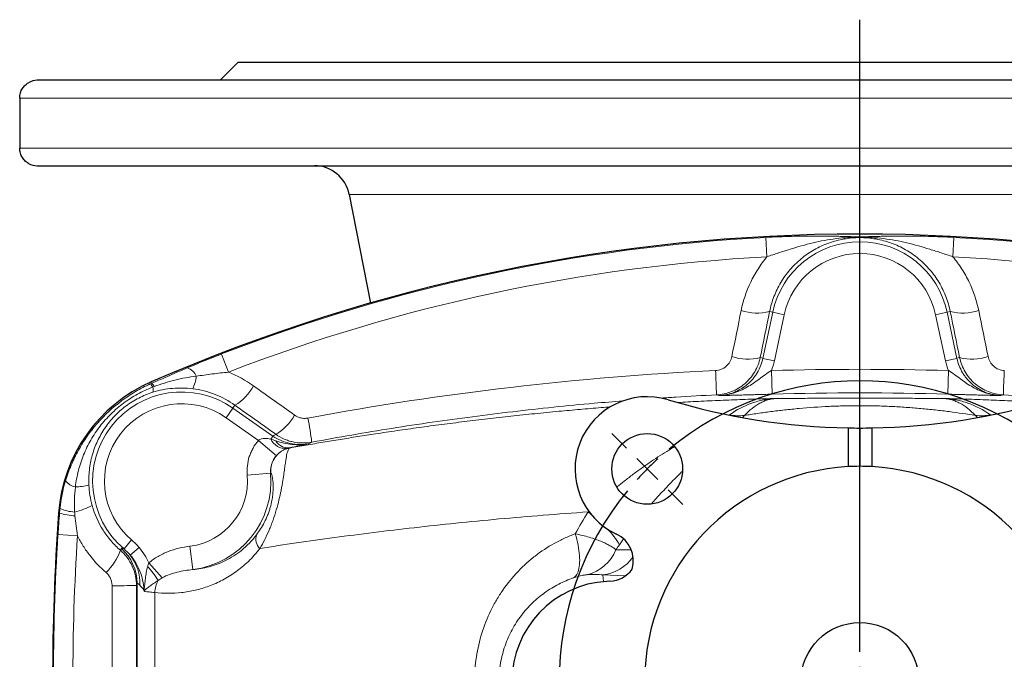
# Model space of a CAD drawing. Header units: millimetres. Extents: x -342 to 561, y -507 to 471.
# Tile 2 of 15: x -336 to -169, y -393 to -284. Entities that reach past the tile are written whole.
import ezdxf

# ---------------------------------------------------------------- set-up
doc = ezdxf.new("R2010")
doc.units = ezdxf.units.MM
doc.layers.add('FORMAT', color=7, linetype='Continuous')

# ---------------------------------------------------------------- blocks, each defined once
blk = doc.blocks.new('SW_CENTERMARKSYMBOL_2')
at = {"layer": 'FORMAT', "color": 0}
blk.add_line((0, 5), (0, 112.29), dxfattribs=at)
blk = doc.blocks.new('SW_CENTERMARKSYMBOL_3')
at = {"layer": 'FORMAT', "color": 0}
for p, q in [((-75.66, 3.54), (-78.14, 6.01)), ((3.54, 3.54), (6.01, 6.01)), ((-72.12, 0), (-73.89, 1.77)), ((-36.06, -31.06), (-36.06, 2.5)), ((0, 0), (1.77, 1.77)), ((-72.12, 0), (-70.36, -1.77)), ((0, 0), (-1.77, -1.77)), ((-68.59, -3.54), (-66.11, -6.01)), ((-3.54, -3.54), (-6.01, -6.01)), ((-36.06, -36.06), (-36.06, -33.56)), ((-41.06, -36.06), (-74.62, -36.06)), ((-36.06, -36.06), (-38.56, -36.06)), ((-36.06, -36.06), (-36.06, -38.56)), ((-36.06, -36.06), (-33.56, -36.06)), ((-31.06, -36.06), (2.5, -36.06)), ((-36.06, -41.06), (-36.06, -74.62)), ((-68.59, -68.59), (-66.11, -66.11)), ((-3.54, -68.59), (-6.01, -66.11)), ((-72.12, -72.12), (-70.36, -70.36)), ((0, -72.12), (-1.77, -70.36)), ((-72.12, -72.12), (-73.89, -73.89)), ((0, -72.12), (1.77, -73.89)), ((-75.66, -75.66), (-78.14, -78.14)), ((3.54, -75.66), (6.01, -78.14))]:
    blk.add_line(p, q, dxfattribs=at)
for start, end in [(50.6172, 129.3828), (132.1914, 135), (45, 47.8086), (135, 137.8086), (42.1914, 45), (140.6172, 219.3828), (320.6172, 39.3828), (222.1914, 225), (315, 317.8086), (225, 227.8086), (312.1914, 315), (230.6172, 309.3828)]:
    blk.add_arc((-36.06, -36.06), 51, start, end, dxfattribs=at)

msp = doc.modelspace()

# ---------------------------------------------------------------- linework, layer by layer
at = {"color": 7, "linetype": 'Continuous', "lineweight": 25}
for p, q in [((-299.47, -291.77), (-302.47, -294.77)), ((-88.47, -291.77), (-299.47, -291.77)), ((-54.47, -294.77), (-333.47, -294.77)), ((-336.46, -297.77), (-336.46, -306.27)), ((-333.47, -309.27), (-54.47, -309.27)), ((-280.58, -314.12), (-276.99, -332.56)), ((-195.97, -353.75), (-195.97, -360.32)), ((-193.97, -353.77), (-193.97, -360.27)), ((-191.97, -353.75), (-191.97, -360.32)), ((-236.37, -379.77), (-236.85, -379.79))]:
    msp.add_line(p, q, dxfattribs=at)
at = {"color": 8, "linetype": 'Continuous', "lineweight": 18}
for p, q in [((-336.46, -297.77), (-51.47, -297.77)), ((-51.47, -306.27), (-336.46, -306.27)), ((-107.35, -314.12), (-280.58, -314.12)), ((-209.73, -324.72), (-209.91, -321.43)), ((-193.97, -321.38), (-193.97, -321.31)), ((-178.2, -324.72), (-178.02, -321.43)), ((-208.75, -334.12), (-210.42, -341.95)), ((-208.75, -334.12), (-209.28, -334.01)), ((-208.75, -334.12), (-206.8, -334.54)), ((-208.46, -342.36), (-206.8, -334.54)), ((-179.18, -334.12), (-181.13, -334.54)), ((-179.47, -342.36), (-181.13, -334.54)), ((-179.18, -334.12), (-178.65, -334.01)), ((-179.18, -334.12), (-177.51, -341.95)), ((-301.05, -344.29), (-302.24, -341.21)), ((-210.42, -341.95), (-208.46, -342.36)), ((-177.51, -341.95), (-179.47, -342.36)), ((-208.97, -344.03), (-208.86, -348.03)), ((-178.96, -344.03), (-179.07, -348.03)), ((-314.14, -345.95), (-314.04, -346.17)), ((-314.14, -345.95), (-314.14, -345.95)), ((-218.29, -348.15), (-217.87, -348.27)), ((-169.64, -348.15), (-170.06, -348.27)), ((-300.29, -350.38), (-301.44, -352.02)), ((-300.29, -350.38), (-299.95, -349.9)), ((-293.51, -355.13), (-300.29, -350.38)), ((-301.44, -352.02), (-295.95, -355.86)), ((-216.09, -351.54), (-216.12, -351.56)), ((-213.87, -351.98), (-213.54, -351.64)), ((-174.05, -351.99), (-174.39, -351.64)), ((-293.51, -355.13), (-293.88, -355.65)), ((-292.93, -358.47), (-295.95, -355.86)), ((-290.67, -357.16), (-290.75, -357.14)), ((-287.43, -356.44), (-286.94, -356.18)), ((-293.89, -361.44), (-297.87, -361.79)), ((-293.89, -361.44), (-293.88, -361.44)), ((-329.85, -368.18), (-329.7, -368.2)), ((-329.85, -368.18), (-329.85, -368.18)), ((-239.93, -367.9), (-240.05, -368.01)), ((-326.66, -372.06), (-329.96, -371.86)), ((-318.76, -374.28), (-317.47, -372.76)), ((-307.09, -377.79), (-307.59, -373.82)), ((-234.76, -373.58), (-234.04, -372.6)), ((-319.22, -374.21), (-319.37, -374.52)), ((-317.72, -375.32), (-316.2, -374.04)), ((-312.28, -379.2), (-314.55, -376.67)), ((-237.55, -378.7), (-237.45, -379.83)), ((-237.55, -378.7), (-233.75, -378.85)), ((-316.55, -413.38), (-316.55, -380.16)), ((-313.54, -381.68), (-313.54, -411.85))]:
    msp.add_line(p, q, dxfattribs=at)
at = {"color": 8, "linetype": 'Continuous', "lineweight": 18, "flags": 128}
for points in [[(-239.54, -368.43), (-239.59, -368.39), (-240.05, -368.01)], [(-242.23, -371.72), (-242.1, -372.2), (-241.97, -372.68), (-241.86, -373.15), (-241.76, -373.62), (-241.68, -374.08), (-241.61, -374.53), (-241.56, -374.97), (-241.52, -375.4), (-241.5, -375.81), (-241.49, -376.21), (-241.5, -376.58), (-241.52, -376.94), (-241.56, -377.28), (-241.61, -377.6), (-241.68, -377.89), (-241.76, -378.16), (-241.86, -378.4), (-241.97, -378.62), (-242.09, -378.81), (-242.23, -378.97), (-242.37, -379.1), (-242.53, -379.2)], [(-316.66, -380.5), (-316.64, -380.43), (-316.55, -380.16)]]:
    msp.add_lwpolyline(points, dxfattribs=at)
at = {"color": 7, "linetype": 'Continuous', "lineweight": 25}
for centre, radius in [((-230.03, -360.71), 6), ((-193.97, -396.77), 10)]:
    msp.add_circle(centre, radius, dxfattribs=at)
for centre, radius, start, end in [((-333.47, -297.77), 3, 90, 120.0407), ((-333.47, -306.27), 3, 239.9434, 270), ((-286.47, -315.27), 6, 11, 90), ((-193.97, -621.17), 300.31, 66.4115, 113.5885), ((-303.61, -370.06), 26.31, 113.5885, 175.9053), ((-230.03, -360.71), 12.25, 73.2398, 244.7499), ((-193.97, -240.96), 112.81, 253.2398, 268.9841), ((-193.97, -240.96), 112.81, 271.0159, 286.7602), ((-193.97, -240.96), 112.81, 268.9841, 270), ((-193.97, -240.96), 112.81, 270, 271.0159), ((-193.97, -396.77), 36.5, 93.1411, 266.8589), ((-193.97, -396.77), 36.5, 90, 93.1411), ((-193.97, -396.77), 36.5, 86.8589, 90), ((-193.97, -396.77), 36.5, 273.1411, 86.8589), ((69.43, -396.77), 400.31, 175.9053, 184.0947), ((-237.39, -376.31), 5, 343.6015, 64.7499), ((-236.63, -374.77), 5, 273, 323.8944), ((-235.97, -396.77), 17, 93, 267)]:
    msp.add_arc(centre, radius, start, end, dxfattribs=at)
at = {"color": 8, "linetype": 'Continuous', "lineweight": 18}
for centre, radius, start, end in [((-193.97, -621.17), 300.31, 66.4115, 113.5885), ((-193.97, -621.17), 300.17, 93.0444, 111.1435), ((-193.97, -337.27), 15.12, 12, 168), ((-193.97, -621.17), 300.17, 68.8565, 86.9556), ((-193.97, -621.17), 296.87, 93.0444, 111.1435), ((-193.97, -337.27), 13.12, 12, 168), ((-193.97, -621.17), 296.87, 68.8565, 86.9556), ((-211.4, -325.68), 8.59, 251.648, 284.267), ((-176.53, -325.68), 8.59, 255.733, 288.352), ((-212.98, -333.48), 8.6, 251.6658, 284.2321), ((-174.95, -333.48), 8.6, 255.7679, 288.3342), ((-308.78, -345.89), 2.43, 21.6007, 72.1175), ((-193.97, -852.27), 508.46, 88.3085, 91.6915), ((-312.87, -344.35), 6.38, 334.4623, 354.2731), ((-364.5, -351.9), 146.26, 1.4723, 3.0909), ((-23.43, -351.9), 146.26, 176.9091, 178.5277), ((-303.61, -370.06), 26.31, 113.5885, 175.9053), ((-315.36, -347.5), 1.6, 24.5306, 48.9364), ((-315.36, -347.49), 1.86, 23.663, 44.9664), ((-315.39, -347.29), 1.56, 344.3997, 16.8913), ((-304.74, -342.11), 9.15, 301.5347, 330.3957), ((-308.97, -362.77), 15.12, 55, 229.6106), ((-193.97, -852.27), 504.46, 88.3085, 91.6915), ((-308.97, -362.77), 13.12, 55, 229.6106), ((-297.84, -347.03), 9.21, 301.7545, 330.3354), ((-326.15, -360.17), 39.41, 5.8131, 11.8388), ((-214.48, -342.41), 9.28, 259.9569, 275.767), ((-173.45, -342.41), 9.28, 264.233, 280.0431), ((-291.37, -354.5), 2.76, 204.7024, 274.8177), ((-289.89, -361.09), 4, 101.1009, 185.0105), ((-290.91, -354.66), 2.49, 211.04, 273.684), ((-308.97, -362.77), 11.14, 277.098, 5.04), ((-308.97, -362.77), 15.13, 277.098, 5.04), ((-326.4, -360.95), 2.89, 217.6535, 257.7484), ((-327.23, -353.35), 10.42, 271.2028, 283.9189), ((-330.26, -354.94), 13.45, 283.4189, 296.9309), ((69.43, -396.77), 400.31, 175.9053, 184.0947), ((-326.85, -359.66), 9, 251.5534, 268.5185), ((-326.8, -360.92), 7.11, 246.489, 267.2747), ((69.43, -396.77), 400.17, 176.431, 183.569), ((69.43, -396.77), 396.87, 176.431, 183.569), ((-294.13, -372.59), 2.27, 161.5502, 225.3654), ((-244.58, -378.98), 11.21, 28.8043, 46.0902), ((-328.45, -371.33), 9.62, 313.6149, 340.6559), ((-324.54, -380.17), 7.99, 0.0696, 48.2182), ((-323.82, -380.09), 7.74, 357.3083, 37.9955), ((-242.08, -371.61), 7.3, 285.2107, 337.1966), ((-238.42, -371.42), 7.33, 276.8534, 324.7881), ((-324.54, -386.37), 13.37, 30.2951, 42.9656), ((-319.95, -240.12), 140.41, 269.6574, 271.3435), ((-308.46, -381.92), 5.08, 153.043, 177.3145)]:
    msp.add_arc(centre, radius, start, end, dxfattribs=at)
for centre, major_axis, ratio, start_param, end_param in [((-358.08, -817.38), (516.21, -109.72), 0.942905, 1.484308, 1.485203), ((-29.85, -817.38), (516.21, 109.72), 0.942905, 1.656389, 1.657284), ((-114.04, -738.13), (253.72, 362.35), 0.942905, 1.072743, 1.074091), ((-303.56, -397.82), (-12.98, 17.67), 0.038842, 5.911832, 6.067213)]:
    msp.add_ellipse(centre, major_axis=major_axis, ratio=ratio, start_param=start_param, end_param=end_param, dxfattribs=at)
at = {"color": 7, "linetype": 'Continuous', "lineweight": 25}
for points, knots in [([(-336.46, -297.77), (-336.46, -297.62), (-336.45, -297.47), (-336.4, -297.18), (-336.37, -297.04), (-336.25, -296.63), (-336.13, -296.38), (-335.85, -295.94), (-335.69, -295.75), (-335.34, -295.42), (-335.16, -295.28), (-334.97, -295.17)], [0, 0, 0, 0, 0.125, 0.125, 0.25, 0.25, 0.5, 0.5, 0.75, 0.75, 1, 1, 1, 1]), ([(-334.97, -308.87), (-335.16, -308.75), (-335.34, -308.62), (-335.6, -308.38), (-335.69, -308.29), (-335.84, -308.1), (-335.92, -307.99), (-336.06, -307.77), (-336.13, -307.65), (-336.24, -307.4), (-336.29, -307.27), (-336.37, -307), (-336.4, -306.86), (-336.45, -306.57), (-336.46, -306.42), (-336.46, -306.27)], [0, 0, 0, 0, 0.25, 0.25, 0.375, 0.375, 0.5, 0.5, 0.625, 0.625, 0.75, 0.75, 0.875, 0.875, 1, 1, 1, 1]), ([(-315.37, -381.34), (-315.38, -381.29), (-315.39, -381.24), (-315.4, -381.19), (-315.4, -381.18), (-315.4, -381.17), (-315.4, -381.17)], [0.0001474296, 0.0001474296, 0.0001474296, 0.0001474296, 0.0003204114, 0.0003204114, 0.0003204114, 0.0003399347, 0.0003399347, 0.0003399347, 0.0003399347]), ([(-315.37, -381.34), (-315.36, -381.38), (-315.35, -381.41), (-315.31, -381.46), (-315.29, -381.47), (-315.27, -381.48)], [0, 0, 0, 0, 0.5, 0.5, 1, 1, 1, 1])]:
    msp.add_open_spline(points, degree=3, knots=knots, dxfattribs=at)
at = {"color": 8, "linetype": 'Continuous', "lineweight": 18}
for points, knots in [([(-193.97, -321.31), (-194.15, -321.31), (-194.33, -321.31), (-194.68, -321.31), (-194.85, -321.31), (-195.34, -321.3), (-195.65, -321.29), (-196.27, -321.27), (-196.58, -321.26), (-197.19, -321.25), (-197.49, -321.24), (-198.41, -321.23), (-199.04, -321.22), (-200.3, -321.2), (-200.94, -321.2), (-202.89, -321.2), (-204.22, -321.22), (-206.31, -321.27), (-207.01, -321.3), (-208.46, -321.35), (-209.18, -321.39), (-209.91, -321.43)], [0, 0, 0, 0, 0.03125, 0.03125, 0.0625, 0.0625, 0.125, 0.125, 0.1875, 0.1875, 0.25, 0.25, 0.375, 0.375, 0.5, 0.5, 0.75, 0.75, 0.875, 0.875, 1, 1, 1, 1]), ([(-209.73, -324.72), (-209.08, -324.49), (-208.43, -324.27), (-207.12, -323.84), (-206.47, -323.63), (-204.52, -323.03), (-203.22, -322.66), (-201.27, -322.2), (-200.62, -322.06), (-199.31, -321.82), (-198.65, -321.71), (-197.34, -321.55), (-196.68, -321.48), (-195.67, -321.42), (-195.33, -321.4), (-194.65, -321.38), (-194.31, -321.38), (-193.97, -321.38)], [0, 0, 0, 0, 0.125, 0.125, 0.25, 0.25, 0.5, 0.5, 0.625, 0.625, 0.75, 0.75, 0.875, 0.875, 0.9375, 0.9375, 1, 1, 1, 1]), ([(-209.28, -334.01), (-209.11, -333.14), (-208.86, -332.29), (-208.23, -330.65), (-207.85, -329.86), (-207.16, -328.71), (-206.92, -328.33), (-206.4, -327.61), (-206.12, -327.26), (-205.26, -326.25), (-204.62, -325.62), (-203.23, -324.47), (-202.49, -323.96), (-200.94, -323.08), (-200.12, -322.7), (-198.41, -322.08), (-197.54, -321.85), (-195.77, -321.54), (-194.88, -321.46), (-193.05, -321.46), (-192.15, -321.54), (-190.82, -321.77), (-190.38, -321.87), (-189.51, -322.1), (-189.07, -322.24), (-187.8, -322.7), (-186.98, -323.08), (-185.44, -323.96), (-184.7, -324.47), (-183.31, -325.62), (-182.67, -326.25), (-181.52, -327.6), (-181, -328.32), (-180.08, -329.86), (-179.7, -330.65), (-179.07, -332.29), (-178.82, -333.14), (-178.65, -334.01)], [0, 0, 0, 0, 0.0625, 0.0625, 0.125, 0.125, 0.15625, 0.15625, 0.1875, 0.1875, 0.25, 0.25, 0.3125, 0.3125, 0.375, 0.375, 0.4375, 0.4375, 0.5, 0.5, 0.5625, 0.5625, 0.59375, 0.59375, 0.625, 0.625, 0.6875, 0.6875, 0.75, 0.75, 0.8125, 0.8125, 0.875, 0.875, 0.9375, 0.9375, 1, 1, 1, 1]), ([(-193.97, -321.31), (-193.78, -321.31), (-193.6, -321.31), (-193.25, -321.31), (-193.08, -321.31), (-192.59, -321.3), (-192.28, -321.29), (-191.66, -321.27), (-191.35, -321.26), (-190.74, -321.25), (-190.44, -321.24), (-189.52, -321.23), (-188.9, -321.22), (-187.63, -321.2), (-186.99, -321.2), (-185.04, -321.2), (-183.71, -321.22), (-181.62, -321.27), (-180.92, -321.3), (-179.47, -321.35), (-178.75, -321.39), (-178.02, -321.43)], [0, 0, 0, 0, 0.03125, 0.03125, 0.0625, 0.0625, 0.125, 0.125, 0.1875, 0.1875, 0.25, 0.25, 0.375, 0.375, 0.5, 0.5, 0.75, 0.75, 0.875, 0.875, 1, 1, 1, 1]), ([(-178.2, -324.72), (-178.85, -324.49), (-179.51, -324.27), (-180.81, -323.84), (-181.46, -323.63), (-183.41, -323.03), (-184.71, -322.66), (-186.66, -322.2), (-187.31, -322.06), (-188.62, -321.82), (-189.28, -321.71), (-190.59, -321.55), (-191.25, -321.48), (-192.26, -321.42), (-192.6, -321.4), (-193.28, -321.38), (-193.62, -321.38), (-193.97, -321.38)], [0, 0, 0, 0, 0.125, 0.125, 0.25, 0.25, 0.5, 0.5, 0.625, 0.625, 0.75, 0.75, 0.875, 0.875, 0.9375, 0.9375, 1, 1, 1, 1]), ([(-209.73, -324.72), (-210.28, -325.37), (-210.78, -326.06), (-211.48, -327.15), (-211.7, -327.52), (-212.12, -328.26), (-212.31, -328.64), (-213.23, -330.55), (-213.77, -332.16), (-214.11, -333.84)], [0, 0, 0, 0, 0.25, 0.25, 0.375, 0.375, 0.5, 0.5, 1, 1, 1, 1]), ([(-178.2, -324.72), (-177.65, -325.37), (-177.15, -326.06), (-176.45, -327.15), (-176.23, -327.52), (-175.81, -328.26), (-175.62, -328.64), (-174.7, -330.55), (-174.16, -332.16), (-173.82, -333.84)], [0, 0, 0, 0, 0.25, 0.25, 0.375, 0.375, 0.5, 0.5, 1, 1, 1, 1]), ([(-215.69, -341.64), (-215.75, -341.96), (-215.87, -342.26), (-216.2, -342.83), (-216.4, -343.08), (-216.9, -343.52), (-217.18, -343.69), (-217.8, -343.93), (-218.12, -344), (-218.45, -344.02)], [0, 0, 0, 0, 0.25, 0.25, 0.5, 0.5, 0.75, 0.75, 1, 1, 1, 1]), ([(-218.29, -348.15), (-217.4, -348.1), (-216.55, -347.92), (-214.91, -347.27), (-214.17, -346.82), (-212.83, -345.67), (-212.26, -345.01), (-211.37, -343.49), (-211.05, -342.68), (-210.87, -341.81)], [0, 0, 0, 0, 0.25, 0.25, 0.5, 0.5, 0.75, 0.75, 1, 1, 1, 1]), ([(-210.42, -341.95), (-210.51, -342.38), (-210.64, -342.81), (-210.96, -343.62), (-211.15, -344.01), (-211.49, -344.57), (-211.61, -344.76), (-211.86, -345.11), (-212, -345.29), (-212.42, -345.79), (-212.73, -346.1), (-213.23, -346.52), (-213.4, -346.65), (-213.76, -346.91), (-213.94, -347.03), (-214.51, -347.37), (-214.9, -347.56), (-215.71, -347.88), (-216.13, -348.01), (-216.99, -348.19), (-217.43, -348.25), (-217.87, -348.27)], [0, 0, 0, 0, 0.125, 0.125, 0.25, 0.25, 0.3125, 0.3125, 0.375, 0.375, 0.5, 0.5, 0.5625, 0.5625, 0.625, 0.625, 0.75, 0.75, 0.875, 0.875, 1, 1, 1, 1]), ([(-177.51, -341.95), (-177.42, -342.38), (-177.29, -342.81), (-176.97, -343.62), (-176.78, -344.01), (-176.44, -344.57), (-176.32, -344.76), (-176.07, -345.11), (-175.93, -345.29), (-175.51, -345.79), (-175.2, -346.1), (-174.7, -346.52), (-174.53, -346.65), (-174.17, -346.91), (-173.99, -347.03), (-173.42, -347.37), (-173.03, -347.56), (-172.22, -347.88), (-171.8, -348.01), (-170.94, -348.19), (-170.5, -348.25), (-170.06, -348.27)], [0, 0, 0, 0, 0.125, 0.125, 0.25, 0.25, 0.3125, 0.3125, 0.375, 0.375, 0.5, 0.5, 0.5625, 0.5625, 0.625, 0.625, 0.75, 0.75, 0.875, 0.875, 1, 1, 1, 1]), ([(-169.64, -348.15), (-170.53, -348.1), (-171.38, -347.92), (-173.02, -347.27), (-173.76, -346.82), (-175.1, -345.67), (-175.67, -345.01), (-176.56, -343.49), (-176.88, -342.68), (-177.06, -341.81)], [0, 0, 0, 0, 0.25, 0.25, 0.5, 0.5, 0.75, 0.75, 1, 1, 1, 1]), ([(-172.24, -341.64), (-172.18, -341.96), (-172.06, -342.26), (-171.73, -342.83), (-171.53, -343.08), (-171.03, -343.52), (-170.75, -343.69), (-170.13, -343.93), (-169.81, -344), (-169.48, -344.02)], [0, 0, 0, 0, 0.25, 0.25, 0.5, 0.5, 0.75, 0.75, 1, 1, 1, 1]), ([(-308.03, -343.57), (-308.53, -343.78), (-309.02, -343.99), (-310.02, -344.42), (-310.52, -344.64), (-312.02, -345.29), (-313.03, -345.73), (-314.04, -346.17)], [0, 0, 0, 0, 0.25, 0.25, 0.5, 0.5, 1, 1, 1, 1]), ([(-313.65, -346.74), (-312.5, -346.31), (-311.33, -345.94), (-309.55, -345.49), (-308.95, -345.36), (-307.74, -345.14), (-307.13, -345.05), (-306.52, -344.99)], [0, 0, 0, 0, 0.5, 0.5, 0.75, 0.75, 1, 1, 1, 1]), ([(-306.52, -344.99), (-305.61, -344.84), (-304.7, -344.71), (-302.88, -344.48), (-301.97, -344.38), (-301.05, -344.29)], [0, 0, 0, 0, 0.5, 0.5, 1, 1, 1, 1]), ([(-218.45, -344.02), (-230.06, -344.57), (-241.63, -345.53), (-264.67, -348.22), (-276.15, -349.95), (-287.58, -352.08)], [0, 0, 0, 0, 0.5, 0.5, 1, 1, 1, 1]), ([(-208.97, -344.03), (-209.34, -344.25), (-209.69, -344.48), (-210.38, -344.97), (-210.71, -345.22), (-211.39, -345.71), (-211.72, -345.96), (-212.41, -346.42), (-212.77, -346.64), (-213.49, -347.05), (-213.86, -347.24), (-214.62, -347.57), (-215.01, -347.72), (-215.81, -347.97), (-216.21, -348.06), (-216.83, -348.17), (-217.04, -348.2), (-217.45, -348.25), (-217.66, -348.26), (-217.87, -348.27)], [0, 0, 0, 0, 0.125, 0.125, 0.25, 0.25, 0.375, 0.375, 0.5, 0.5, 0.625, 0.625, 0.75, 0.75, 0.875, 0.875, 0.9375, 0.9375, 1, 1, 1, 1]), ([(-178.96, -344.03), (-178.59, -344.25), (-178.24, -344.48), (-177.55, -344.97), (-177.22, -345.22), (-176.54, -345.71), (-176.21, -345.96), (-175.52, -346.42), (-175.16, -346.64), (-174.44, -347.05), (-174.07, -347.24), (-173.31, -347.57), (-172.92, -347.72), (-172.12, -347.97), (-171.72, -348.06), (-171.1, -348.17), (-170.89, -348.2), (-170.48, -348.25), (-170.27, -348.26), (-170.06, -348.27)], [0, 0, 0, 0, 0.125, 0.125, 0.25, 0.25, 0.375, 0.375, 0.5, 0.5, 0.625, 0.625, 0.75, 0.75, 0.875, 0.875, 0.9375, 0.9375, 1, 1, 1, 1]), ([(-314.31, -346.29), (-315.17, -346.68), (-316.01, -347.12), (-317.64, -348.08), (-318.42, -348.6), (-320.67, -350.28), (-322.04, -351.54), (-323.6, -353.32), (-323.9, -353.68), (-324.48, -354.42), (-324.76, -354.8), (-325.56, -355.94), (-326.05, -356.73), (-326.95, -358.36), (-327.36, -359.2), (-328.09, -360.93), (-328.41, -361.81), (-328.68, -362.71)], [0, 0, 0, 0, 0.125, 0.125, 0.25, 0.25, 0.5, 0.5, 0.5625, 0.5625, 0.625, 0.625, 0.75, 0.75, 0.875, 0.875, 1, 1, 1, 1]), ([(-327.01, -363.77), (-326.9, -362.83), (-326.73, -361.91), (-326.27, -360.1), (-325.98, -359.21), (-325.45, -357.9), (-325.26, -357.47), (-324.85, -356.62), (-324.63, -356.21), (-323.92, -354.99), (-323.41, -354.21), (-322.55, -353.1), (-322.25, -352.74), (-321.63, -352.04), (-321.3, -351.7), (-320.29, -350.71), (-319.58, -350.1), (-318.08, -348.98), (-317.3, -348.48), (-316.06, -347.8), (-315.64, -347.59), (-314.78, -347.19), (-314.34, -347), (-313.9, -346.84)], [0, 0, 0, 0, 0.125, 0.125, 0.25, 0.25, 0.3125, 0.3125, 0.375, 0.375, 0.5, 0.5, 0.5625, 0.5625, 0.625, 0.625, 0.75, 0.75, 0.875, 0.875, 0.9375, 0.9375, 1, 1, 1, 1]), ([(-313.89, -347.71), (-313.34, -347.53), (-312.78, -347.39), (-311.66, -347.17), (-311.09, -347.09), (-309.4, -346.94), (-308.27, -346.96), (-307.11, -347.11)], [0, 0, 0, 0, 0.25, 0.25, 0.5, 0.5, 1, 1, 1, 1]), ([(-307.11, -347.11), (-306.46, -347.19), (-305.82, -347.31), (-304.55, -347.63), (-303.93, -347.83), (-302.13, -348.54), (-301.01, -349.15), (-299.95, -349.9)], [0, 0, 0, 0, 0.25, 0.25, 0.5, 0.5, 1, 1, 1, 1]), ([(-324.72, -363.46), (-324.76, -362.6), (-324.73, -361.74), (-324.54, -360.05), (-324.38, -359.21), (-323.92, -357.55), (-323.62, -356.75), (-322.9, -355.22), (-322.49, -354.48), (-321.76, -353.41), (-321.5, -353.06), (-320.97, -352.4), (-320.68, -352.08), (-319.8, -351.15), (-319.16, -350.58), (-318.12, -349.8), (-317.76, -349.55), (-317.03, -349.1), (-316.65, -348.88), (-315.51, -348.3), (-314.71, -347.97), (-313.89, -347.71)], [0, 0, 0, 0, 0.125, 0.125, 0.25, 0.25, 0.375, 0.375, 0.5, 0.5, 0.5625, 0.5625, 0.625, 0.625, 0.75, 0.75, 0.8125, 0.8125, 0.875, 0.875, 1, 1, 1, 1]), ([(-227.64, -348.69), (-226.83, -348.64), (-223.71, -348.42), (-220.59, -348.26), (-218.29, -348.15)], [0, 0, 0, 0, 0.259928, 1, 1, 1, 1]), ([(-208.22, -348.76), (-209.48, -348.8), (-212, -348.86), (-215.75, -349), (-219.47, -349.15), (-222.52, -349.3), (-224.31, -349.4), (-224.87, -349.44)], [0, 0, 0, 0, 0.223993, 0.448069, 0.672174, 0.896251, 1, 1, 1, 1]), ([(-208.86, -348.03), (-209.8, -348.06), (-210.7, -348.08), (-211.79, -348.11), (-212.01, -348.12), (-212.43, -348.13), (-212.64, -348.14), (-213.24, -348.15), (-213.63, -348.16), (-214.37, -348.18), (-214.73, -348.19), (-215.41, -348.21), (-215.74, -348.22), (-216.37, -348.23), (-216.68, -348.24), (-217.13, -348.25), (-217.28, -348.26), (-217.5, -348.26), (-217.58, -348.26), (-217.72, -348.27), (-217.8, -348.27), (-217.87, -348.27)], [0, 0, 0, 0, 0.25, 0.25, 0.3125, 0.3125, 0.375, 0.375, 0.5, 0.5, 0.625, 0.625, 0.75, 0.75, 0.875, 0.875, 0.9375, 0.9375, 0.96875, 0.96875, 1, 1, 1, 1]), ([(-216.09, -351.54), (-214.87, -350.67), (-213.61, -350.01), (-211.96, -349.43), (-211.63, -349.33), (-210.96, -349.15), (-210.62, -349.07), (-209.94, -348.94), (-209.6, -348.89), (-209.09, -348.83), (-208.91, -348.81), (-208.57, -348.78), (-208.4, -348.77), (-208.22, -348.76)], [0, 0, 0, 0, 0.5, 0.5, 0.625, 0.625, 0.75, 0.75, 0.875, 0.875, 0.9375, 0.9375, 1, 1, 1, 1]), ([(-213.54, -351.64), (-212.68, -350.73), (-211.8, -350.04), (-210.69, -349.44), (-210.46, -349.34), (-210.01, -349.15), (-209.79, -349.07), (-209.34, -348.94), (-209.11, -348.88), (-208.78, -348.82), (-208.67, -348.81), (-208.45, -348.78), (-208.33, -348.77), (-208.22, -348.76)], [0, 0, 0, 0, 0.5, 0.5, 0.625, 0.625, 0.75, 0.75, 0.875, 0.875, 0.9375, 0.9375, 1, 1, 1, 1]), ([(-179.71, -348.76), (-180.63, -348.76), (-181.6, -348.75), (-183.14, -348.74), (-183.67, -348.74), (-184.76, -348.73), (-185.33, -348.73), (-186.51, -348.73), (-187.11, -348.73), (-188.37, -348.72), (-189.01, -348.72), (-190.37, -348.72), (-191.06, -348.72), (-192.12, -348.72), (-192.48, -348.72), (-193.2, -348.72), (-193.57, -348.72), (-194.66, -348.72), (-195.38, -348.72), (-196.45, -348.72), (-196.81, -348.72), (-197.5, -348.72), (-197.84, -348.72), (-198.85, -348.72), (-199.5, -348.72), (-200.77, -348.73), (-201.38, -348.73), (-203.15, -348.73), (-204.24, -348.74), (-205.8, -348.75), (-206.3, -348.75), (-207.28, -348.76), (-207.76, -348.76), (-208.22, -348.76)], [0, 0, 0, 0, 0.125, 0.125, 0.1875, 0.1875, 0.25, 0.25, 0.3125, 0.3125, 0.375, 0.375, 0.4375, 0.4375, 0.46875, 0.46875, 0.5, 0.5, 0.5625, 0.5625, 0.59375, 0.59375, 0.625, 0.625, 0.6875, 0.6875, 0.75, 0.75, 0.875, 0.875, 0.9375, 0.9375, 1, 1, 1, 1]), ([(-174.39, -351.64), (-175.25, -350.73), (-176.13, -350.04), (-177.24, -349.44), (-177.47, -349.34), (-177.92, -349.15), (-178.14, -349.07), (-178.59, -348.94), (-178.82, -348.88), (-179.15, -348.82), (-179.26, -348.81), (-179.48, -348.78), (-179.6, -348.77), (-179.71, -348.76)], [0, 0, 0, 0, 0.5, 0.5, 0.625, 0.625, 0.75, 0.75, 0.875, 0.875, 0.9375, 0.9375, 1, 1, 1, 1]), ([(-171.84, -351.54), (-173.06, -350.67), (-174.32, -350.01), (-175.97, -349.43), (-176.3, -349.33), (-176.97, -349.15), (-177.31, -349.07), (-177.99, -348.94), (-178.33, -348.89), (-178.84, -348.83), (-179.02, -348.81), (-179.36, -348.78), (-179.53, -348.77), (-179.71, -348.76)], [0, 0, 0, 0, 0.5, 0.5, 0.625, 0.625, 0.75, 0.75, 0.875, 0.875, 0.9375, 0.9375, 1, 1, 1, 1]), ([(-179.71, -348.76), (-178.45, -348.8), (-175.93, -348.86), (-172.18, -349), (-168.46, -349.15), (-165.41, -349.3), (-163.61, -349.4), (-163.03, -349.44)], [0, 0, 0, 0, 0.223684, 0.447452, 0.671248, 0.895017, 1, 1, 1, 1]), ([(-179.07, -348.03), (-178.13, -348.06), (-177.23, -348.08), (-176.14, -348.11), (-175.92, -348.12), (-175.5, -348.13), (-175.29, -348.14), (-174.69, -348.15), (-174.3, -348.16), (-173.56, -348.18), (-173.2, -348.19), (-172.52, -348.21), (-172.19, -348.22), (-171.56, -348.23), (-171.25, -348.24), (-170.8, -348.25), (-170.65, -348.26), (-170.43, -348.26), (-170.35, -348.26), (-170.21, -348.27), (-170.13, -348.27), (-170.06, -348.27)], [0, 0, 0, 0, 0.25, 0.25, 0.3125, 0.3125, 0.375, 0.375, 0.5, 0.5, 0.625, 0.625, 0.75, 0.75, 0.875, 0.875, 0.9375, 0.9375, 0.96875, 0.96875, 1, 1, 1, 1]), ([(-160.29, -348.69), (-161.1, -348.64), (-164.22, -348.42), (-167.34, -348.26), (-169.64, -348.15)], [0, 0, 0, 0, 0.259928, 1, 1, 1, 1]), ([(-236.3, -350.19), (-236.81, -350.23), (-238.54, -350.37), (-241.44, -350.61), (-245.2, -350.95), (-249.1, -351.33), (-253.15, -351.76), (-257.14, -352.21), (-261.07, -352.68), (-264.93, -353.17), (-268.74, -353.68), (-272.48, -354.21), (-275.94, -354.73), (-279.15, -355.23), (-282.11, -355.7), (-285.02, -356.18), (-287.88, -356.67), (-289.74, -357), (-290.67, -357.16)], [0, 0, 0, 0, 0.025587, 0.085843, 0.146075, 0.216174, 0.286297, 0.35642, 0.42652, 0.496618, 0.56674, 0.636861, 0.70696, 0.765554, 0.824169, 0.882791, 0.941406, 1, 1, 1, 1]), ([(-286.94, -356.18), (-284.68, -355.76), (-280.15, -354.94), (-273.35, -353.81), (-266.52, -352.77), (-259.69, -351.83), (-252.83, -350.98), (-245.94, -350.22), (-239.7, -349.61), (-235.74, -349.3), (-234.1, -349.16)], [0, 0, 0, 0, 0.129382, 0.258783, 0.38819, 0.517591, 0.646973, 0.776974, 0.906994, 1, 1, 1, 1]), ([(-213.54, -351.64), (-212.83, -351.52), (-212.09, -351.41), (-210.6, -351.19), (-209.85, -351.09), (-208.3, -350.89), (-207.52, -350.79), (-205.92, -350.62), (-205.1, -350.53), (-202.62, -350.31), (-200.93, -350.19), (-198.33, -350.06), (-197.46, -350.03), (-195.7, -349.99), (-194.82, -349.98), (-193.06, -349.98), (-192.18, -349.99), (-190.43, -350.03), (-189.56, -350.07), (-187.83, -350.15), (-186.97, -350.2), (-185.27, -350.32), (-184.44, -350.39), (-182.79, -350.54), (-181.98, -350.62), (-180.38, -350.8), (-179.59, -350.89), (-177.27, -351.19), (-175.8, -351.41), (-174.39, -351.64)], [0, 0, 0, 0, 0.0625, 0.0625, 0.125, 0.125, 0.1875, 0.1875, 0.25, 0.25, 0.375, 0.375, 0.4375, 0.4375, 0.5, 0.5, 0.5625, 0.5625, 0.625, 0.625, 0.6875, 0.6875, 0.75, 0.75, 0.8125, 0.8125, 0.875, 0.875, 1, 1, 1, 1]), ([(-287.58, -352.08), (-287.77, -352.12), (-287.98, -352.14), (-288.37, -352.13), (-288.57, -352.11), (-288.95, -352.02), (-289.14, -351.96), (-289.5, -351.8), (-289.67, -351.7), (-289.84, -351.58)], [0, 0, 0, 0, 0.25, 0.25, 0.5, 0.5, 0.75, 0.75, 1, 1, 1, 1]), ([(-293.88, -355.65), (-294.22, -355.59), (-294.57, -355.54), (-295.1, -355.56), (-295.28, -355.58), (-295.63, -355.67), (-295.81, -355.74), (-295.95, -355.86)], [0, 0, 0, 0, 0.5, 0.5, 0.75, 0.75, 1, 1, 1, 1]), ([(-287.43, -356.44), (-287.69, -356.49), (-287.96, -356.52), (-288.49, -356.57), (-288.76, -356.58), (-289.56, -356.57), (-290.08, -356.51), (-291.12, -356.29), (-291.64, -356.12), (-292.61, -355.7), (-293.07, -355.44), (-293.51, -355.13)], [0, 0, 0, 0, 0.125, 0.125, 0.25, 0.25, 0.5, 0.5, 0.75, 0.75, 1, 1, 1, 1]), ([(-292.99, -354.86), (-292.55, -355.16), (-292.1, -355.42), (-291.37, -355.74), (-291.13, -355.84), (-290.62, -356), (-290.36, -356.07), (-289.59, -356.24), (-289.06, -356.3), (-288, -356.32), (-287.47, -356.27), (-286.94, -356.18)], [0, 0, 0, 0, 0.25, 0.25, 0.375, 0.375, 0.5, 0.5, 0.75, 0.75, 1, 1, 1, 1]), ([(-295.95, -355.86), (-296.31, -356.27), (-296.61, -356.7), (-297, -357.39), (-297.12, -357.63), (-297.34, -358.12), (-297.43, -358.37), (-297.68, -359.14), (-297.79, -359.65), (-297.91, -360.71), (-297.92, -361.25), (-297.87, -361.79)], [0, 0, 0, 0, 0.25, 0.25, 0.375, 0.375, 0.5, 0.5, 0.75, 0.75, 1, 1, 1, 1]), ([(-295.72, -374.2), (-295.15, -373.24), (-294.63, -372.22), (-294.04, -370.82), (-293.92, -370.54), (-293.7, -369.97), (-293.6, -369.69), (-293.29, -368.82), (-293.1, -368.24), (-292.77, -367.09), (-292.62, -366.53), (-292.36, -365.43), (-292.24, -364.91), (-292.09, -364.16), (-292.05, -363.91), (-291.96, -363.44), (-291.92, -363.21), (-291.81, -362.54), (-291.74, -362.13), (-291.63, -361.35), (-291.58, -360.99), (-291.49, -360.33), (-291.44, -360.02), (-291.36, -359.47), (-291.33, -359.21), (-291.25, -358.75), (-291.22, -358.54), (-291.11, -357.99), (-291.03, -357.72), (-290.86, -357.32), (-290.77, -357.21), (-290.67, -357.16)], [0, 0, 0, 0, 0.125, 0.125, 0.15625, 0.15625, 0.1875, 0.1875, 0.25, 0.25, 0.3125, 0.3125, 0.375, 0.375, 0.40625, 0.40625, 0.4375, 0.4375, 0.5, 0.5, 0.5625, 0.5625, 0.625, 0.625, 0.6875, 0.6875, 0.75, 0.75, 0.875, 0.875, 1, 1, 1, 1]), ([(-293.04, -355.94), (-292.14, -356.25), (-291.22, -356.47), (-289.81, -356.61), (-289.33, -356.62), (-288.61, -356.59), (-288.38, -356.57), (-288.02, -356.53), (-287.9, -356.52), (-287.66, -356.48), (-287.55, -356.46), (-287.43, -356.44)], [0, 0, 0, 0, 0.5, 0.5, 0.75, 0.75, 0.875, 0.875, 0.9375, 0.9375, 1, 1, 1, 1]), ([(-292.93, -358.47), (-292.85, -358.38), (-292.77, -358.3), (-292.61, -358.14), (-292.53, -358.06), (-292.36, -357.93), (-292.28, -357.86), (-292.12, -357.75), (-292.04, -357.69), (-291.82, -357.55), (-291.67, -357.47), (-291.39, -357.34), (-291.26, -357.29), (-291.14, -357.25)], [0, 0, 0, 0, 0.125, 0.125, 0.25, 0.25, 0.375, 0.375, 0.5, 0.5, 0.75, 0.75, 1, 1, 1, 1]), ([(-290.75, -357.14), (-290.12, -357.01), (-289.54, -356.89), (-288.46, -356.65), (-287.94, -356.55), (-287.43, -356.44)], [0, 0, 0, 0, 0.5, 0.5, 1, 1, 1, 1]), ([(-225.38, -356.92), (-225.7, -357.11), (-226.53, -357.61), (-227.84, -358.44), (-229.36, -359.44), (-230.88, -360.5), (-232.42, -361.62), (-233.85, -362.71), (-234.76, -363.44), (-235.17, -363.77)], [0, 0, 0, 0, 0.094419, 0.242057, 0.389372, 0.547897, 0.706723, 0.865692, 1, 1, 1, 1]), ([(-293.89, -361.44), (-293.91, -361.17), (-293.91, -360.9), (-293.85, -360.37), (-293.79, -360.11), (-293.63, -359.6), (-293.52, -359.36), (-293.26, -358.89), (-293.11, -358.68), (-292.93, -358.47)], [0, 0, 0, 0, 0.25, 0.25, 0.5, 0.5, 0.75, 0.75, 1, 1, 1, 1]), ([(-293.88, -361.44), (-293.85, -361.45), (-293.81, -361.49), (-293.74, -361.65), (-293.69, -361.77), (-293.61, -362.11), (-293.57, -362.32), (-293.51, -362.86), (-293.48, -363.18), (-293.47, -363.79), (-293.47, -364.01), (-293.49, -364.51), (-293.51, -364.78), (-293.57, -365.38), (-293.62, -365.72), (-293.76, -366.44), (-293.85, -366.84), (-294.03, -367.46), (-294.09, -367.67), (-294.24, -368.1), (-294.32, -368.33), (-294.58, -368.97), (-294.76, -369.38), (-295.18, -370.18), (-295.39, -370.55), (-295.82, -371.24), (-296.05, -371.56), (-296.28, -371.87)], [0, 0, 0, 0, 0.125, 0.125, 0.25, 0.25, 0.375, 0.375, 0.5, 0.5, 0.5625, 0.5625, 0.625, 0.625, 0.6875, 0.6875, 0.75, 0.75, 0.78125, 0.78125, 0.8125, 0.8125, 0.875, 0.875, 0.9375, 0.9375, 1, 1, 1, 1]), ([(-229.32, -366.66), (-229.06, -366.36), (-228.46, -365.67), (-227.51, -364.62), (-226.46, -363.51), (-225.33, -362.34), (-224.52, -361.53), (-224.06, -361.1), (-224.05, -361.08)], [0, 0, 0, 0, 0.1558122, 0.3538572, 0.5519076, 0.7497555, 0.9925843, 1, 1, 1, 1]), ([(-319.37, -374.52), (-319.94, -374.02), (-320.47, -373.49), (-321.21, -372.63), (-321.45, -372.33), (-321.9, -371.72), (-322.12, -371.4), (-323.14, -369.8), (-323.75, -368.41), (-324.16, -366.93)], [0, 0, 0, 0, 0.25, 0.25, 0.375, 0.375, 0.5, 0.5, 1, 1, 1, 1]), ([(-295.72, -374.2), (-291.64, -373.57), (-287.42, -372.95), (-278.7, -371.77), (-274.2, -371.21), (-264.91, -370.15), (-260.12, -369.66), (-252.72, -368.98), (-250.21, -368.77), (-245.16, -368.37), (-242.61, -368.18), (-240.05, -368.01)], [0, 0, 0, 0, 0.25, 0.25, 0.5, 0.5, 0.75, 0.75, 0.875, 0.875, 1, 1, 1, 1]), ([(-326.66, -372.06), (-326.36, -372.65), (-326.04, -373.23), (-325.33, -374.35), (-324.94, -374.9), (-323.72, -376.47), (-322.81, -377.43), (-321.81, -378.3)], [0, 0, 0, 0, 0.25, 0.25, 0.5, 0.5, 1, 1, 1, 1]), ([(-296.28, -371.87), (-297.07, -372.91), (-297.92, -373.77), (-299.25, -374.85), (-299.71, -375.18), (-300.63, -375.77), (-301.1, -376.03), (-302.49, -376.73), (-303.42, -377.07), (-305.27, -377.57), (-306.19, -377.72), (-307.09, -377.79)], [0, 0, 0, 0, 0.25, 0.25, 0.375, 0.375, 0.5, 0.5, 0.75, 0.75, 1, 1, 1, 1]), ([(-242.23, -421.82), (-243.46, -421.37), (-244.64, -420.83), (-246.9, -419.57), (-247.99, -418.86), (-249.54, -417.66), (-250.05, -417.24), (-251.03, -416.35), (-251.51, -415.89), (-252.87, -414.46), (-253.7, -413.43), (-254.85, -411.79), (-255.21, -411.23), (-255.9, -410.06), (-256.22, -409.46), (-257.13, -407.62), (-257.64, -406.36), (-258.46, -403.75), (-258.78, -402.41), (-259.11, -400.33), (-259.19, -399.63), (-259.3, -398.23), (-259.33, -397.53), (-259.33, -395.41), (-259.23, -394.01), (-258.8, -391.23), (-258.49, -389.88), (-257.67, -387.26), (-257.16, -385.99), (-256.26, -384.14), (-255.93, -383.54), (-255.25, -382.37), (-254.89, -381.81), (-253.74, -380.16), (-252.91, -379.13), (-251.53, -377.67), (-251.05, -377.21), (-250.08, -376.32), (-249.58, -375.9), (-248.03, -374.7), (-246.94, -373.99), (-245.23, -373.03), (-244.64, -372.74), (-243.45, -372.19), (-242.85, -371.95), (-242.23, -371.72)], [0, 0, 0, 0, 0.0625, 0.0625, 0.125, 0.125, 0.15625, 0.15625, 0.1875, 0.1875, 0.25, 0.25, 0.28125, 0.28125, 0.3125, 0.3125, 0.375, 0.375, 0.4375, 0.4375, 0.46875, 0.46875, 0.5, 0.5, 0.5625, 0.5625, 0.625, 0.625, 0.6875, 0.6875, 0.71875, 0.71875, 0.75, 0.75, 0.8125, 0.8125, 0.84375, 0.84375, 0.875, 0.875, 0.9375, 0.9375, 0.96875, 0.96875, 1, 1, 1, 1]), ([(-235.35, -374.44), (-235.47, -374.33), (-235.61, -374.21), (-235.95, -373.98), (-236.14, -373.86), (-236.57, -373.61), (-236.8, -373.49), (-237.31, -373.24), (-237.59, -373.12), (-238.49, -372.75), (-239.15, -372.52), (-240.6, -372.09), (-241.4, -371.89), (-242.23, -371.72)], [0, 0, 0, 0, 0.125, 0.125, 0.25, 0.25, 0.375, 0.375, 0.5, 0.5, 0.75, 0.75, 1, 1, 1, 1]), ([(-307.59, -373.82), (-308.22, -373.9), (-308.85, -374.01), (-310.08, -374.31), (-310.68, -374.5), (-311.57, -374.84), (-311.86, -374.96), (-312.44, -375.24), (-312.72, -375.39), (-313.55, -375.87), (-314.07, -376.24), (-314.55, -376.67)], [0, 0, 0, 0, 0.25, 0.25, 0.5, 0.5, 0.625, 0.625, 0.75, 0.75, 1, 1, 1, 1]), ([(-316.66, -380.5), (-316.66, -379.93), (-316.72, -379.37), (-316.96, -378.28), (-317.14, -377.73), (-317.6, -376.71), (-317.88, -376.22), (-318.39, -375.54), (-318.57, -375.32), (-318.95, -374.91), (-319.15, -374.71), (-319.37, -374.52)], [0, 0, 0, 0, 0.25, 0.25, 0.5, 0.5, 0.75, 0.75, 0.875, 0.875, 1, 1, 1, 1]), ([(-317.72, -375.32), (-317.37, -375.73), (-317.06, -376.16), (-316.51, -377.08), (-316.27, -377.56), (-315.88, -378.55), (-315.73, -379.06), (-315.5, -380.1), (-315.43, -380.63), (-315.4, -381.17)], [0, 0, 0, 0, 0.25, 0.25, 0.5, 0.5, 0.75, 0.75, 1, 1, 1, 1]), ([(-314.55, -376.67), (-314.76, -376.2), (-315.01, -375.74), (-315.56, -374.86), (-315.86, -374.44), (-316.2, -374.04)], [0, 0, 0, 0, 0.5, 0.5, 1, 1, 1, 1]), ([(-313.54, -381.68), (-312.06, -381.86), (-310.55, -381.87), (-308.24, -381.61), (-307.47, -381.48), (-305.92, -381.11), (-305.14, -380.88), (-303.6, -380.31), (-302.84, -379.97), (-301.69, -379.36), (-301.31, -379.15), (-300.56, -378.68), (-300.18, -378.43), (-299.08, -377.64), (-298.36, -377.05), (-296.99, -375.74), (-296.34, -375.01), (-295.72, -374.2)], [0, 0, 0, 0, 0.25, 0.25, 0.375, 0.375, 0.5, 0.5, 0.625, 0.625, 0.6875, 0.6875, 0.75, 0.75, 0.875, 0.875, 1, 1, 1, 1]), ([(-232.75, -374.47), (-233.01, -374.45), (-233.57, -374.42), (-234.43, -374.41), (-235.05, -374.43), (-235.35, -374.44)], [0, 0, 0, 0, 0.305555, 0.652778, 1, 1, 1, 1]), ([(-314.75, -377.25), (-314.85, -377.59), (-314.93, -377.93), (-315.04, -378.61), (-315.09, -378.95), (-315.17, -379.63), (-315.21, -379.97), (-315.27, -380.48), (-315.29, -380.65), (-315.32, -380.91), (-315.33, -380.99), (-315.35, -381.17), (-315.36, -381.25), (-315.37, -381.34)], [0, 0, 0, 0, 0.25, 0.25, 0.5, 0.5, 0.75, 0.75, 0.875, 0.875, 0.9375, 0.9375, 1, 1, 1, 1]), ([(-321.81, -378.3), (-321.65, -378.44), (-321.51, -378.6), (-321.25, -378.93), (-321.15, -379.11), (-320.97, -379.5), (-320.91, -379.7), (-320.82, -380.11), (-320.79, -380.32), (-320.79, -380.53)], [0, 0, 0, 0, 0.25, 0.25, 0.5, 0.5, 0.75, 0.75, 1, 1, 1, 1]), ([(-312.28, -379.2), (-311.89, -378.96), (-311.47, -378.78), (-310.61, -378.46), (-310.18, -378.34), (-308.87, -378.02), (-307.98, -377.89), (-307.09, -377.79)], [0, 0, 0, 0, 0.25, 0.25, 0.5, 0.5, 1, 1, 1, 1]), ([(-242.53, -379.2), (-241.99, -379.02), (-241.5, -378.89), (-240.89, -378.75), (-240.7, -378.72), (-240.39, -378.67), (-240.26, -378.66), (-240.16, -378.65)], [0, 0, 0, 0, 0.5, 0.5, 0.75, 0.75, 1, 1, 1, 1]), ([(-316.55, -380.16), (-316.54, -380.11), (-316.5, -380.11), (-316.34, -380.22), (-316.23, -380.31), (-316.09, -380.45)], [0, 0, 0, 0, 0.5, 0.5, 1, 1, 1, 1]), ([(-315.27, -381.48), (-315.28, -381.47), (-315.29, -381.46), (-315.31, -381.44), (-315.31, -381.43), (-315.32, -381.4), (-315.32, -381.39), (-315.32, -381.37), (-315.32, -381.36), (-315.31, -381.34), (-315.3, -381.33), (-315.26, -381.28), (-315.22, -381.25), (-315.11, -381.15), (-315.03, -381.09), (-314.78, -380.9), (-314.59, -380.76), (-314.19, -380.46), (-313.97, -380.31), (-313.51, -379.98), (-313.25, -379.8), (-312.99, -379.62)], [0, 0, 0, 0, 0.015625, 0.015625, 0.03125, 0.03125, 0.039063, 0.039063, 0.046875, 0.046875, 0.0625, 0.0625, 0.125, 0.125, 0.25, 0.25, 0.5, 0.5, 0.75, 0.75, 1, 1, 1, 1]), ([(-242.53, -379.2), (-242.96, -379.35), (-243.39, -379.51), (-244.23, -379.87), (-244.64, -380.06), (-245.86, -380.68), (-246.63, -381.16), (-248.12, -382.21), (-248.83, -382.8), (-250.18, -384.1), (-250.8, -384.81), (-251.96, -386.32), (-252.48, -387.13), (-253.19, -388.43), (-253.4, -388.88), (-253.8, -389.79), (-253.99, -390.25), (-254.48, -391.67), (-254.73, -392.66), (-255.08, -394.71), (-255.17, -395.75), (-255.17, -397.33), (-255.14, -397.85), (-255.05, -398.89), (-254.98, -399.41), (-254.72, -400.94), (-254.46, -401.92), (-253.8, -403.81), (-253.4, -404.72), (-252.69, -406.02), (-252.44, -406.44), (-251.91, -407.25), (-251.63, -407.64), (-250.77, -408.77), (-250.15, -409.46), (-248.81, -410.75), (-248.09, -411.34), (-246.6, -412.4), (-245.83, -412.87), (-244.23, -413.69), (-243.39, -414.04), (-242.53, -414.33)], [0, 0, 0, 0, 0.03125, 0.03125, 0.0625, 0.0625, 0.125, 0.125, 0.1875, 0.1875, 0.25, 0.25, 0.3125, 0.3125, 0.34375, 0.34375, 0.375, 0.375, 0.4375, 0.4375, 0.5, 0.5, 0.53125, 0.53125, 0.5625, 0.5625, 0.625, 0.625, 0.6875, 0.6875, 0.71875, 0.71875, 0.75, 0.75, 0.8125, 0.8125, 0.875, 0.875, 0.9375, 0.9375, 1, 1, 1, 1]), ([(-315.27, -381.48), (-315.04, -381.52), (-314.78, -381.56), (-314.2, -381.62), (-313.88, -381.66), (-313.54, -381.68)], [0, 0, 0, 0, 0.5, 0.5, 1, 1, 1, 1])]:
    msp.add_open_spline(points, degree=3, knots=knots, dxfattribs=at)
for points in [[(-214.11, -333.84), (-214.63, -336.44), (-215.16, -339.04), (-215.69, -341.64)], [(-173.82, -333.84), (-173.3, -336.44), (-172.77, -339.04), (-172.24, -341.64)], [(-210.87, -341.81), (-210.34, -339.21), (-209.81, -336.61), (-209.28, -334.01)], [(-177.06, -341.81), (-177.59, -339.21), (-178.12, -336.61), (-178.65, -334.01)], [(-302.24, -341.21), (-304.22, -341.98), (-306.15, -342.77), (-308.03, -343.57)], [(-208.97, -344.03), (-208.76, -343.49), (-208.59, -342.93), (-208.46, -342.36)], [(-178.96, -344.03), (-179.17, -343.49), (-179.34, -342.93), (-179.47, -342.36)], [(-296.79, -346.62), (-298.12, -345.67), (-299.54, -344.89), (-301.05, -344.29)], [(-314.04, -346.17), (-314.13, -346.21), (-314.22, -346.25), (-314.31, -346.29)], [(-313.9, -346.84), (-313.82, -346.8), (-313.74, -346.77), (-313.65, -346.74)], [(-289.84, -351.58), (-292.15, -349.93), (-294.47, -348.28), (-296.79, -346.62)], [(-299.95, -349.9), (-297.63, -351.55), (-295.31, -353.2), (-292.99, -354.86)], [(-293.04, -355.94), (-293.32, -355.84), (-293.6, -355.75), (-293.88, -355.65)], [(-291.14, -357.25), (-291.01, -357.2), (-290.88, -357.17), (-290.75, -357.14)], [(-328.68, -362.71), (-329.15, -364.25), (-329.46, -365.83), (-329.63, -367.44)], [(-327.14, -368.02), (-327.23, -366.6), (-327.19, -365.18), (-327.01, -363.77)], [(-324.16, -366.93), (-324.48, -365.79), (-324.67, -364.64), (-324.72, -363.46)], [(-329.7, -368.2), (-329.79, -369.41), (-329.88, -370.63), (-329.96, -371.86)], [(-329.63, -367.44), (-329.66, -367.69), (-329.68, -367.94), (-329.7, -368.2)], [(-327.09, -368.65), (-327.11, -368.44), (-327.12, -368.23), (-327.14, -368.02)], [(-326.66, -372.06), (-326.84, -370.93), (-326.98, -369.8), (-327.09, -368.65)], [(-240.05, -368.01), (-240.83, -369.22), (-241.56, -370.46), (-242.23, -371.72)], [(-316.2, -374.04), (-316.59, -373.58), (-317.01, -373.15), (-317.47, -372.76)], [(-235.35, -374.44), (-235.16, -374.15), (-234.96, -373.87), (-234.76, -373.58)], [(-318.76, -374.28), (-319.03, -374.16), (-319.18, -374.13), (-319.22, -374.21)], [(-318.76, -374.28), (-318.39, -374.6), (-318.04, -374.95), (-317.72, -375.32)], [(-314.55, -376.67), (-314.63, -376.86), (-314.69, -377.06), (-314.75, -377.25)], [(-240.16, -378.65), (-239.26, -378.6), (-238.39, -378.62), (-237.55, -378.7)], [(-320.79, -413), (-320.79, -402.18), (-320.79, -391.36), (-320.79, -380.53)], [(-316.66, -380.5), (-316.66, -391.35), (-316.66, -402.19), (-316.66, -413.04)], [(-312.99, -379.62), (-312.76, -379.49), (-312.53, -379.35), (-312.28, -379.2)]]:
    msp.add_open_spline(points, degree=3, dxfattribs=at)

# ---------------------------------------------------------------- block references
at = {"layer": 'FORMAT'}
for name, p in [('SW_CENTERMARKSYMBOL_2', (-193.97, -396.77)), ('SW_CENTERMARKSYMBOL_3', (-157.9, -360.71))]:
    msp.add_blockref(name, p, dxfattribs=at)

doc.saveas('drawing.dxf')
